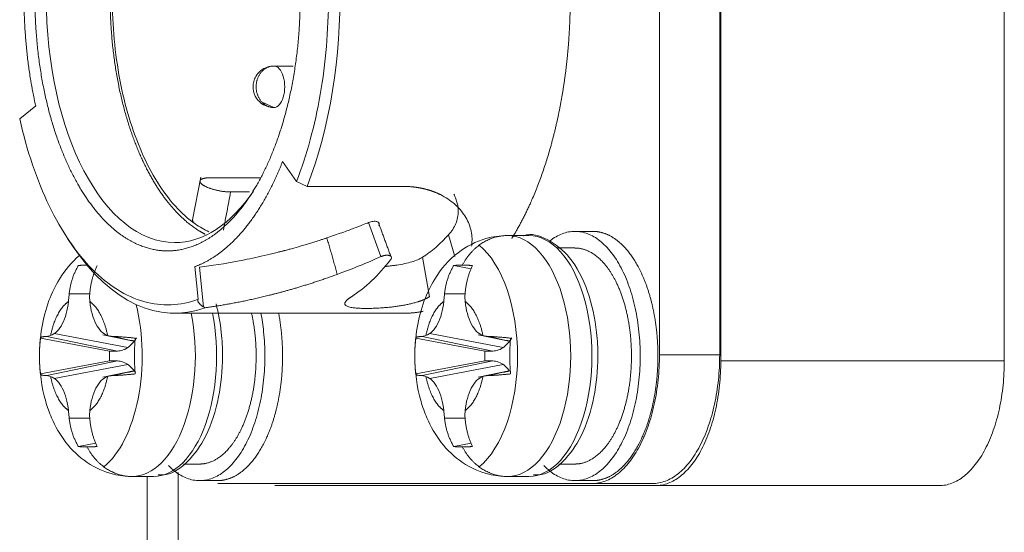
# Model space of a CAD drawing. Header units: millimetres. Extents: x 51337 to 61814, y -21781 to -12277.
# Tile 178 of 256: x 59326 to 59350, y -20895 to -20882. Entities that reach past the tile are written whole.
import ezdxf

# ---------------------------------------------------------------- set-up
doc = ezdxf.new("R2010")
doc.units = ezdxf.units.MM
doc.header["$LTSCALE"] = 0.3175
doc.layers.add('1轮廓实线层', color=7, linetype='Continuous', lineweight=18)

msp = doc.modelspace()

# ---------------------------------------------------------------- linework, layer by layer
at = {"layer": '1轮廓实线层'}
for p, q in [((59343.07185, -20873.17664), (59343.07185, -20890.67664)), ((59349.89065, -20890.67664), (59349.89065, -20873.17664)), ((59341.59671, -20873.32664), (59341.59671, -20890.52664)), ((59343.0457, -20890.52664), (59343.0457, -20873.32664)), ((59332.78571, -20883.57664), (59332.32424, -20883.57664)), ((59326.59587, -20884.53191), (59326.21146, -20884.84769)), ((59332.32424, -20884.57665), (59332.04124, -20884.45053)), ((59332.5328, -20885.87562), (59332.86802, -20886.35429)), ((59330.56514, -20886.2553), (59330.37065, -20887.27711)), ((59330.79379, -20886.26616), (59332.00253, -20886.26616)), ((59332.86802, -20886.35429), (59333.1223, -20886.47396)), ((59331.73482, -20886.60818), (59331.28522, -20886.60818)), ((59333.1223, -20886.47396), (59335.42364, -20886.47396)), ((59334.90058, -20888.16424), (59334.6018, -20887.3435)), ((59336.52186, -20887.64241), (59336.6776, -20888.1582)), ((59339.99118, -20887.55664), (59339.56501, -20887.55664)), ((59327.3645, -20887.72812), (59327.49899, -20887.92794)), ((59338.45695, -20887.65664), (59337.94554, -20887.65664)), ((59339.56501, -20887.95664), (59339.14459, -20887.95664)), ((59336.0649, -20889.12897), (59335.89794, -20888.18129)), ((59330.50487, -20889.19096), (59330.42512, -20888.40563)), ((59330.53719, -20888.41772), (59330.62904, -20889.37241)), ((59337.07265, -20888.45529), (59336.65128, -20888.37613)), ((59329.93766, -20889.52664), (59335.47793, -20889.52664)), ((59328.3678, -20890.43766), (59326.70957, -20890.12613)), ((59328.56076, -20890.43766), (59326.86453, -20890.08427)), ((59328.8145, -20890.34964), (59327.04454, -20890.01712)), ((59328.21311, -20890.04424), (59328.99029, -20890.20713)), ((59337.39429, -20890.43766), (59335.73607, -20890.12613)), ((59337.58726, -20890.43766), (59335.89103, -20890.08427)), ((59337.841, -20890.34964), (59336.07104, -20890.01712)), ((59337.23961, -20890.04424), (59338.01679, -20890.20713)), ((59328.56076, -20890.43766), (59328.3678, -20890.43766)), ((59328.3678, -20890.43766), (59328.3678, -20890.67562)), ((59337.58726, -20890.43766), (59337.39429, -20890.43766)), ((59337.39429, -20890.43766), (59337.39429, -20890.67562)), ((59326.70957, -20890.98715), (59328.3678, -20890.67562)), ((59326.86453, -20891.02901), (59328.56076, -20890.67562)), ((59328.3678, -20890.67562), (59328.56076, -20890.67562)), ((59335.73607, -20890.98715), (59337.39429, -20890.67562)), ((59335.89103, -20891.02901), (59337.58726, -20890.67562)), ((59337.39429, -20890.67562), (59337.58726, -20890.67562)), ((59341.59671, -20890.52664), (59343.0457, -20890.52664)), ((59343.07185, -20890.67664), (59349.89065, -20890.67664)), ((59328.8145, -20890.76364), (59327.04454, -20891.09616)), ((59328.9903, -20890.90615), (59328.21291, -20891.06908)), ((59337.84099, -20890.76364), (59336.07104, -20891.09616)), ((59338.0168, -20890.90615), (59337.23941, -20891.06908)), ((59327.62478, -20892.73716), (59328.04615, -20892.65799)), ((59336.65128, -20892.73716), (59337.07265, -20892.65799)), ((59330.15042, -20893.15664), (59330.53851, -20893.15664)), ((59339.17692, -20893.15664), (59339.56501, -20893.15664)), ((59328.91905, -20893.45664), (59329.43045, -20893.45664)), ((59329.27946, -20893.45792), (59329.27946, -20900.7108)), ((59330.53851, -20893.55664), (59330.96468, -20893.55664)), ((59337.94554, -20893.45664), (59338.45695, -20893.45664)), ((59339.56501, -20893.55664), (59339.99118, -20893.55664)), ((59339.97549, -20893.62664), (59330.98037, -20893.62664)), ((59341.50293, -20893.67664), (59332.35092, -20893.67664)), ((59339.97549, -20893.62664), (59341.42449, -20893.62664)), ((59341.42984, -20893.62664), (59339.98085, -20893.62664)), ((59341.50293, -20893.67664), (59348.32173, -20893.67664)), ((59348.32692, -20893.67664), (59341.50812, -20893.67664))]:
    msp.add_line(p, q, dxfattribs=at)
for centre, major_axis, start_param, end_param in [((59329.93766, -20881.92664), (0, 7.6), 4.07097285, 5.42200603), ((59329.93766, -20881.92664), (0, -5.9), 4.71238962, 6.28318531), ((59332.32424, -20884.07664), (0, 0.5), 3.14159265, 6.28318531), ((59329.93766, -20881.92664), (0, -5.9), 0, 0.66061904), ((59337.94554, -20890.55664), (0, 2.9), 3.14159265, 6.28318531), ((59338.45695, -20890.55664), (0, -2.9), 0, 3.14159423), ((59329.93766, -20881.92664), (0, 7.6), 2.48104053, 3.32761092), ((59336.66702, -20890.55664), (0, 2.9), 3.54468506, 5.8800929), ((59327.64052, -20890.55664), (0, 2.9), 3.54468506, 5.15396451), ((59328.91905, -20890.55664), (0, 2.9), 3.14159265, 5.07543755), ((59329.43045, -20890.55664), (0, -2.9), 0, 1.93384489)]:
    msp.add_ellipse(centre, major_axis=major_axis, ratio=0.52297214, start_param=start_param, end_param=end_param, dxfattribs=at)
for points, degree, knots in [([(59330.8787, -20876.23864), (59330.72776, -20876.2962), (59330.5791, -20876.37576), (59330.26864, -20876.59183), (59330.1081, -20876.73498), (59329.80245, -20877.07241), (59329.65734, -20877.26669), (59329.38698, -20877.70048), (59329.26173, -20877.93999), (59329.03486, -20878.45696), (59328.93326, -20878.73442), (59328.7568, -20879.31887), (59328.68193, -20879.62584), (59328.56122, -20880.26001), (59328.51538, -20880.58718), (59328.45409, -20881.25179), (59328.43865, -20881.58921), (59328.43865, -20882.26407), (59328.45409, -20882.6015), (59328.51538, -20883.26611), (59328.56122, -20883.59328), (59328.68193, -20884.22744), (59328.7568, -20884.53442), (59328.93326, -20885.11887), (59329.03486, -20885.39632), (59329.26173, -20885.9133), (59329.38698, -20886.1528), (59329.65734, -20886.5866), (59329.80245, -20886.78087), (59330.1081, -20887.1183), (59330.26864, -20887.26145), (59330.43446, -20887.37686)], 3, [0, 0, 0, 0, 0.05864907, 0.05864907, 0.12588842, 0.12588842, 0.19312778, 0.19312778, 0.26036713, 0.26036713, 0.32760648, 0.32760648, 0.39484583, 0.39484583, 0.46208518, 0.46208518, 0.52932454, 0.52932454, 0.59656389, 0.59656389, 0.66380324, 0.66380324, 0.73104259, 0.73104259, 0.79828194, 0.79828194, 0.8655213, 0.8655213, 0.93276065, 0.93276065, 1, 1, 1, 1]), ([(59328.38635, -20881.92664), (59328.38633, -20882.50733), (59328.50512, -20883.64849), (59328.7375, -20884.72121), (59329.07555, -20885.68835), (59329.50492, -20886.50937), (59330.0108, -20887.15552), (59330.47904, -20887.52638), (59330.67473, -20887.62639)], 2, [0, 0, 0, 0.14993904, 0.29987808, 0.44981713, 0.59975617, 0.74969521, 0.89963425, 1, 1, 1]), ([(59333.63722, -20881.92664), (59333.63722, -20882.32218), (59333.62059, -20882.71772), (59333.55453, -20883.49865), (59333.50509, -20883.88404), (59333.37467, -20884.63478), (59333.29368, -20885.00013), (59333.10224, -20885.70143), (59332.99179, -20886.03736), (59332.86802, -20886.35429)], 3, [0, 0, 0, 0, 0.25, 0.25, 0.5, 0.5, 0.75, 0.75, 1, 1, 1, 1]), ([(59339.45252, -20881.92664), (59339.45252, -20882.62366), (59339.38617, -20883.30956), (59339.31588, -20884.03614), (59339.17346, -20884.72416), (59339.02527, -20885.44008), (59338.5796, -20886.74374), (59338.17018, -20887.52673), (59338.04305, -20887.73213)], 2, [0, 0, 0, 0.22693745, 0.22693745, 0.45387489, 0.45387489, 0.68081234, 0.90774978, 1, 1, 1]), ([(59332.32424, -20883.57664), (59332.27207, -20883.57704), (59332.15845, -20883.59406), (59331.99989, -20883.68052), (59331.89146, -20883.81098), (59331.83561, -20883.9467), (59331.82443, -20884.03178), (59331.82424, -20884.07664)], 3, [0, 0, 0, 0, 0.19302538, 0.44502297, 0.66915093, 0.83210254, 1, 1, 1, 1]), ([(59331.82424, -20884.07664), (59331.82486, -20884.14187), (59331.8422, -20884.23316), (59331.90848, -20884.36379), (59332.00158, -20884.47051), (59332.15058, -20884.55628), (59332.26322, -20884.57602), (59332.32424, -20884.57664)], 3, [0, 0, 0, 0, 0.24000803, 0.35816605, 0.55711645, 0.77583668, 1, 1, 1, 1]), ([(59330.50487, -20889.19096), (59330.2901, -20889.27071), (59330.07178, -20889.31554), (59329.63432, -20889.3341), (59329.41518, -20889.30783), (59328.98236, -20889.18494), (59328.76868, -20889.08832), (59328.35292, -20888.8275), (59328.15084, -20888.6633), (59327.76406, -20888.27203), (59327.57937, -20888.04497), (59327.23268, -20887.53448), (59327.07069, -20887.25106), (59326.77403, -20886.63601), (59326.63938, -20886.30438), (59326.40127, -20885.6024), (59326.29782, -20885.23207), (59326.21146, -20884.84769)], 3, [0, 0, 0, 0, 0.125, 0.125, 0.25, 0.25, 0.375, 0.375, 0.5, 0.5, 0.625, 0.625, 0.75, 0.75, 0.875, 0.875, 1, 1, 1, 1]), ([(59335.42364, -20886.47396), (59335.43099, -20886.47398), (59335.44568, -20886.47403), (59335.46761, -20886.47433), (59335.48944, -20886.47482), (59335.51116, -20886.4755), (59335.53278, -20886.47636), (59335.55429, -20886.47741), (59335.5757, -20886.47866), (59335.59701, -20886.48009), (59335.61821, -20886.4817), (59335.63931, -20886.48351), (59335.6603, -20886.48551), (59335.68119, -20886.48769), (59335.70197, -20886.49006), (59335.72265, -20886.49262), (59335.74322, -20886.49537), (59335.76369, -20886.4983), (59335.78405, -20886.50142), (59335.80431, -20886.50473), (59335.82446, -20886.50823), (59335.84451, -20886.51191), (59335.86444, -20886.51577), (59335.88428, -20886.51983), (59335.904, -20886.52407), (59335.92363, -20886.52849), (59335.94314, -20886.5331), (59335.96255, -20886.53789), (59335.98184, -20886.54287), (59336.00104, -20886.54804), (59336.02012, -20886.55338), (59336.0391, -20886.55891), (59336.05796, -20886.56462), (59336.07672, -20886.57052), (59336.09537, -20886.57659), (59336.11391, -20886.58285), (59336.13235, -20886.58929), (59336.15067, -20886.59591), (59336.16888, -20886.60271), (59336.18698, -20886.60969), (59336.20497, -20886.61685), (59336.22285, -20886.62418), (59336.24062, -20886.6317), (59336.25828, -20886.63939), (59336.27582, -20886.64726), (59336.29325, -20886.65531), (59336.31057, -20886.66353), (59336.38592, -20886.7003), (59336.51209, -20886.77266), (59336.67162, -20886.89439), (59336.80819, -20887.03244), (59336.91991, -20887.18386), (59337.0058, -20887.34444), (59337.0634, -20887.51109), (59337.09189, -20887.68186), (59337.09115, -20887.80756), (59337.08307, -20887.8837), (59337.08056, -20887.90241), (59337.07938, -20887.9105)], 3, [0, 0, 0, 0, 0.00706181, 0.01411453, 0.02115875, 0.02819506, 0.03522405, 0.04224632, 0.04926245, 0.05627306, 0.06327872, 0.07028006, 0.07727766, 0.08427213, 0.09126407, 0.09825408, 0.10524277, 0.11223075, 0.11921861, 0.12620695, 0.1331964, 0.14018754, 0.14718098, 0.15417733, 0.16117719, 0.16818115, 0.17518982, 0.1822038, 0.18922368, 0.19625007, 0.20328355, 0.21032471, 0.21737416, 0.22443247, 0.23150024, 0.23857804, 0.24566646, 0.25276608, 0.25987747, 0.26700122, 0.27413787, 0.28128802, 0.28845221, 0.29563101, 0.30282499, 0.31003468, 0.31726064, 0.32450342, 0.40519184, 0.48566239, 0.56668332, 0.64900742, 0.73076427, 0.81162007, 0.89229182, 0.97350137, 0.98853144, 1, 1, 1, 1]), ([(59336.64938, -20886.65973), (59336.67023, -20886.69816), (59336.73267, -20886.83386), (59336.76873, -20887.02458), (59336.74819, -20887.22406), (59336.68881, -20887.41791), (59336.5995, -20887.55667), (59336.52186, -20887.64241)], 3, [0, 0, 0, 0, 0.11858852, 0.41239235, 0.55929426, 0.70619617, 1, 1, 1, 1]), ([(59330.37063, -20887.2772), (59330.37001, -20887.28045), (59330.36938, -20887.2871), (59330.37028, -20887.29723), (59330.37294, -20887.30736), (59330.37714, -20887.31727), (59330.38269, -20887.3269), (59330.3894, -20887.33621), (59330.39708, -20887.34516), (59330.40555, -20887.35371), (59330.41467, -20887.36184), (59330.42421, -20887.36953), (59330.4311, -20887.37446), (59330.43446, -20887.37686)], 3, [0, 0, 0, 0, 0.10515635, 0.21165457, 0.31436999, 0.41330318, 0.50845474, 0.59982542, 0.68741604, 0.77122758, 0.85126118, 0.92751814, 1, 1, 1, 1]), ([(59334.6018, -20887.3435), (59334.52836, -20887.37325), (59334.34491, -20887.4467), (59333.98604, -20887.58115), (59333.70777, -20887.67771), (59333.60166, -20887.71316), (59333.59897, -20887.71406)], 3, [0, 0, 0, 0, 0.49675979, 0.74513969, 0.99351958, 1, 1, 1, 1]), ([(59340.11668, -20890.55664), (59340.11646, -20890.36455), (59340.08761, -20889.8249), (59339.89629, -20888.95387), (59339.47963, -20888.15929), (59338.94465, -20887.73789), (59338.50967, -20887.59009), (59338.33014, -20887.6656), (59338.32844, -20887.66632)], 3, [0, 0, 0, 0, 0.12284624, 0.35500847, 0.59586195, 0.8102029, 0.99820535, 1, 1, 1, 1]), ([(59338.95136, -20887.79563), (59338.95577, -20887.79205), (59338.96019, -20887.78851), (59339.05948, -20887.70986), (59339.15822, -20887.65259), (59339.35964, -20887.57598), (59339.46232, -20887.55664), (59339.56501, -20887.55664)], 3, [0, 0, 0, 0, 0.02278732, 0.02278732, 0.51139366, 0.51139366, 1, 1, 1, 1]), ([(59339.56501, -20887.55664), (59339.66769, -20887.55664), (59339.77038, -20887.57598), (59339.9718, -20887.65259), (59340.07054, -20887.70986), (59340.26028, -20887.86014), (59340.35127, -20887.95315), (59340.52203, -20888.17132), (59340.60179, -20888.29648), (59340.74701, -20888.57416), (59340.81247, -20888.72667), (59340.92656, -20889.05319), (59340.9752, -20889.22719), (59341.05379, -20889.58999), (59341.08375, -20889.77879), (59341.12381, -20890.16395), (59341.13393, -20890.36029), (59341.13393, -20890.55664)], 3, [0, 0, 0, 0, 0.125, 0.125, 0.25, 0.25, 0.375, 0.375, 0.5, 0.5, 0.625, 0.625, 0.75, 0.75, 0.875, 0.875, 1, 1, 1, 1]), ([(59339.99118, -20887.55664), (59340.29017, -20887.55654), (59340.56869, -20887.76728), (59340.87058, -20887.99569), (59341.33018, -20888.87421), (59341.44994, -20889.45236), (59341.5601, -20889.98414), (59341.5601, -20890.55664)], 2, [0, 0, 0, 0.25, 0.25, 0.5, 0.75, 0.75, 1, 1, 1]), ([(59333.59897, -20887.71406), (59333.59844, -20887.71424), (59333.59467, -20887.71549), (59333.58445, -20887.7189), (59333.56195, -20887.72638), (59333.51733, -20887.74112), (59333.42964, -20887.76975), (59333.26076, -20887.82357), (59333.03558, -20887.89188), (59332.84243, -20887.94733), (59332.68631, -20887.99019), (59332.64249, -20888.00202), (59332.58966, -20888.01602), (59332.58351, -20888.01765), (59332.57272, -20888.0205), (59332.55118, -20888.02617), (59332.50824, -20888.03741), (59332.42286, -20888.05941), (59332.25416, -20888.10166), (59331.92507, -20888.17928), (59331.30083, -20888.30876), (59330.82587, -20888.38142), (59330.53719, -20888.41771)], 3, [0, 0, 0, 0, 0.00043017, 0.00304001, 0.0082597, 0.01869907, 0.03957781, 0.0813353, 0.16485027, 0.24836524, 0.29012273, 0.33188022, 0.33318514, 0.33449006, 0.3370999, 0.34231959, 0.35275896, 0.3736377, 0.41539519, 0.49891016, 0.66594011, 1, 1, 1, 1]), ([(59333.85031, -20888.59096), (59333.83827, -20888.54814), (59333.8143, -20888.46284), (59333.77821, -20888.33547), (59333.74222, -20888.20916), (59333.70631, -20888.0839), (59333.67048, -20887.95968), (59333.63475, -20887.83651), (59333.61086, -20887.75477), (59333.59897, -20887.71406)], 3, [0, 0, 0, 0, 0.14621231, 0.29130569, 0.43528049, 0.57813701, 0.71987557, 0.86049647, 1, 1, 1, 1]), ([(59337.94554, -20887.65664), (59337.7638, -20887.65871), (59337.34298, -20887.71605), (59336.69159, -20888.05427), (59336.21614, -20888.6101), (59335.9151, -20889.24027), (59335.75112, -20889.86997), (59335.71333, -20890.32492), (59335.71338, -20890.55664)], 3, [0, 0, 0, 0, 0.13089238, 0.31858668, 0.53256607, 0.67551143, 0.83955019, 1, 1, 1, 1]), ([(59339.56423, -20887.95726), (59339.72353, -20887.95661), (59340.07041, -20888.11347), (59340.41785, -20888.49663), (59340.68943, -20889.04657), (59340.86957, -20889.73178), (59340.93841, -20890.47662), (59340.89198, -20891.23838), (59340.73542, -20891.933), (59340.4777, -20892.52063), (59340.14727, -20892.93644), (59339.76293, -20893.15664), (59339.56501, -20893.15664)], 2, [0, 0, 0, 0.07428877, 0.16685989, 0.25943101, 0.35200214, 0.44457326, 0.53714438, 0.62971551, 0.72228663, 0.81485775, 0.90742888, 1, 1, 1]), ([(59327.64957, -20888.13476), (59327.4578, -20888.29756), (59327.17509, -20888.64056), (59326.8886, -20889.24027), (59326.72462, -20889.86997), (59326.68683, -20890.32492), (59326.68688, -20890.55664)], 3, [0, 0, 0, 0, 0.28770361, 0.50553004, 0.75549952, 1, 1, 1, 1]), ([(59334.18973, -20889.12897), (59334.35578, -20889.02201), (59334.51812, -20888.89402), (59334.83257, -20888.59823), (59334.98467, -20888.43043), (59335.13033, -20888.24418)], 3, [0, 0, 0, 0, 0.5, 0.5, 1, 1, 1, 1]), ([(59335.13033, -20888.24418), (59335.1314, -20888.24275), (59335.13355, -20888.23992), (59335.13646, -20888.2357), (59335.13912, -20888.23152), (59335.14152, -20888.22739), (59335.14366, -20888.2233), (59335.14553, -20888.21927), (59335.14714, -20888.21528), (59335.14849, -20888.21134), (59335.14958, -20888.20745), (59335.1504, -20888.20361), (59335.15096, -20888.19982), (59335.15126, -20888.19608), (59335.15129, -20888.19239), (59335.15107, -20888.18875), (59335.15058, -20888.18515), (59335.14874, -20888.1765), (59335.1429, -20888.16373), (59335.1277, -20888.14932), (59335.10967, -20888.14046), (59335.09253, -20888.13535), (59335.07831, -20888.13265), (59335.0604, -20888.13081), (59335.03832, -20888.1305), (59335.01612, -20888.1323), (59334.99768, -20888.1349), (59334.98356, -20888.13745), (59334.96952, -20888.14055), (59334.95555, -20888.14419), (59334.94166, -20888.14838), (59334.92785, -20888.15313), (59334.91409, -20888.15838), (59334.90511, -20888.16228), (59334.90058, -20888.16424)], 3, [0, 0, 0, 0, 0.01629499, 0.03240808, 0.04835839, 0.06416567, 0.07985018, 0.09543267, 0.11093429, 0.12637653, 0.14178114, 0.15717001, 0.17256511, 0.18798837, 0.20346162, 0.21900645, 0.23464419, 0.25039577, 0.33464058, 0.41687183, 0.50034775, 0.54153816, 0.58288677, 0.62482494, 0.68667352, 0.748984, 0.78140584, 0.81318674, 0.84449107, 0.87549084, 0.9063631, 0.93728712, 0.96844127, 1, 1, 1, 1]), ([(59335.89794, -20888.18129), (59335.83398, -20888.22233), (59335.65837, -20888.29574), (59335.38239, -20888.35367), (59335.1756, -20888.38242), (59335.07888, -20888.39362), (59335.01625, -20888.39971), (59334.9882, -20888.40223)], 3, [0, 0, 0, 0, 0.37021725, 0.74043449, 0.8329888, 0.92554312, 1, 1, 1, 1]), ([(59333.85031, -20888.59096), (59333.83086, -20888.59807), (59333.79221, -20888.6122), (59333.73451, -20888.63298), (59333.67747, -20888.6533), (59333.6211, -20888.67315), (59333.56539, -20888.69254), (59333.51035, -20888.71147), (59333.45598, -20888.72996), (59333.40229, -20888.748), (59333.34927, -20888.76562), (59333.29693, -20888.78281), (59333.24528, -20888.79958), (59333.1943, -20888.81595), (59333.14402, -20888.83191), (59333.09442, -20888.84747), (59333.04552, -20888.86264), (59332.9973, -20888.87743), (59332.94978, -20888.89185), (59332.90296, -20888.9059), (59332.85684, -20888.91958), (59332.81141, -20888.93291), (59332.76669, -20888.94589), (59332.72268, -20888.95852), (59332.67937, -20888.97082), (59332.63677, -20888.98279), (59332.59487, -20888.99443), (59332.55369, -20889.00575), (59332.51322, -20889.01677), (59332.47347, -20889.02747), (59332.43443, -20889.03788), (59332.3961, -20889.04799), (59332.3585, -20889.05781), (59332.32161, -20889.06734), (59332.28544, -20889.0766), (59332.25, -20889.08559), (59332.18278, -20889.10246), (59332.08424, -20889.12663), (59331.95476, -20889.15718), (59331.8274, -20889.18609), (59331.70218, -20889.21339), (59331.5791, -20889.23915), (59331.45819, -20889.26341), (59331.33945, -20889.28622), (59331.22291, -20889.30764), (59331.10857, -20889.32771), (59330.99645, -20889.3465), (59330.88656, -20889.36402), (59330.77891, -20889.3804), (59330.70788, -20889.39052), (59330.67275, -20889.39553)], 3, [0, 0, 0, 0, 0.01874671, 0.03726264, 0.0555478, 0.07360218, 0.0914258, 0.10901864, 0.12638071, 0.14351201, 0.16041254, 0.1770823, 0.19352129, 0.20972951, 0.22570697, 0.24145365, 0.25696957, 0.27225473, 0.28730911, 0.30213274, 0.31672559, 0.33108769, 0.34521902, 0.35911959, 0.3727894, 0.38622846, 0.39943675, 0.41241428, 0.42516106, 0.43767709, 0.44996236, 0.46201688, 0.47384065, 0.48543366, 0.49679593, 0.50792746, 0.51882824, 0.56010008, 0.60066186, 0.64051367, 0.67965556, 0.71808762, 0.7558099, 0.79282251, 0.82912552, 0.86471902, 0.89960311, 0.9337779, 0.96724349, 1, 1, 1, 1]), ([(59327.38335, -20889.24588), (59327.37345, -20889.34668), (59327.3556, -20889.44462), (59327.30554, -20889.62604), (59327.27335, -20889.70951), (59327.19749, -20889.85455), (59327.15384, -20889.91611), (59327.05896, -20890.01183), (59327.00775, -20890.04597), (59326.95503, -20890.06489)], 3, [0, 0, 0, 0, 0.25, 0.25, 0.5, 0.5, 0.75, 0.75, 1, 1, 1, 1]), ([(59328.326, -20890.06489), (59328.27329, -20890.04597), (59328.22207, -20890.01183), (59328.12719, -20889.91611), (59328.08354, -20889.85455), (59328.00769, -20889.70951), (59327.97549, -20889.62604), (59327.92544, -20889.44462), (59327.90758, -20889.34668), (59327.89769, -20889.24588)], 3, [0, 0, 0, 0, 0.25, 0.25, 0.5, 0.5, 0.75, 0.75, 1, 1, 1, 1]), ([(59330.62904, -20889.37241), (59330.62571, -20889.37058), (59330.61903, -20889.36692), (59330.60909, -20889.36076), (59330.59923, -20889.35413), (59330.58946, -20889.34698), (59330.57978, -20889.33932), (59330.57018, -20889.33116), (59330.55899, -20889.32096), (59330.54668, -20889.30883), (59330.53389, -20889.29486), (59330.52251, -20889.2809), (59330.51125, -20889.26518), (59330.50111, -20889.24817), (59330.49385, -20889.23064), (59330.4917, -20889.21915), (59330.49154, -20889.21254), (59330.49165, -20889.20984), (59330.49194, -20889.2073), (59330.49241, -20889.20493), (59330.49307, -20889.20272), (59330.4939, -20889.20067), (59330.49492, -20889.19879), (59330.49612, -20889.19707), (59330.4975, -20889.19552), (59330.49906, -20889.19412), (59330.50081, -20889.1929), (59330.50273, -20889.19182), (59330.50416, -20889.19125), (59330.50487, -20889.19096)], 3, [0, 0, 0, 0, 0.03961968, 0.07922349, 0.11907994, 0.15945174, 0.2005909, 0.24273472, 0.28610303, 0.35394371, 0.41984989, 0.48481561, 0.54933001, 0.63888976, 0.72325643, 0.80554803, 0.82215413, 0.83834387, 0.85415019, 0.86960848, 0.88475657, 0.89963471, 0.91428534, 0.92875294, 0.94308371, 0.95732518, 0.97152581, 0.98573448, 1, 1, 1, 1]), ([(59331.09018, -20890.55664), (59331.08996, -20890.36455), (59331.06714, -20889.93764), (59330.99104, -20889.52368), (59330.9326, -20889.30309)], 3, [0, 0, 0, 0, 0.4374185, 1, 1, 1, 1]), ([(59336.0649, -20889.12897), (59336.06205, -20889.13078), (59336.05637, -20889.13439), (59336.04759, -20889.13976), (59336.03864, -20889.14508), (59336.02948, -20889.15036), (59336.02014, -20889.15558), (59336.0106, -20889.16076), (59336.00088, -20889.16589), (59335.99096, -20889.17097), (59335.98084, -20889.176), (59335.97054, -20889.18098), (59335.96004, -20889.18592), (59335.94936, -20889.19081), (59335.93848, -20889.19565), (59335.92741, -20889.20045), (59335.91615, -20889.2052), (59335.90469, -20889.2099), (59335.89305, -20889.21456), (59335.88121, -20889.21917), (59335.86919, -20889.22374), (59335.85697, -20889.22826), (59335.84456, -20889.23274), (59335.83196, -20889.23717), (59335.81918, -20889.24156), (59335.8062, -20889.2459), (59335.79302, -20889.2502), (59335.7554, -20889.26218), (59335.69114, -20889.28086), (59335.59622, -20889.30436), (59335.49655, -20889.32539), (59335.39242, -20889.34409), (59335.28531, -20889.36044), (59335.1766, -20889.37435), (59335.06762, -20889.38586), (59334.94623, -20889.39622), (59334.81456, -20889.40463), (59334.67631, -20889.41004), (59334.54685, -20889.41175), (59334.42773, -20889.40999), (59334.32118, -20889.40459), (59334.23739, -20889.39621), (59334.17272, -20889.38588), (59334.12433, -20889.37438), (59334.08565, -20889.36047), (59334.05704, -20889.34413), (59334.03833, -20889.32544), (59334.02999, -20889.30443), (59334.03194, -20889.28091), (59334.04127, -20889.26086), (59334.05123, -20889.24594), (59334.05785, -20889.2372), (59334.06535, -20889.22829), (59334.07376, -20889.2192), (59334.08306, -20889.20993), (59334.09325, -20889.20047), (59334.10434, -20889.19083), (59334.11633, -20889.181), (59334.1292, -20889.17098), (59334.14297, -20889.16077), (59334.15764, -20889.15036), (59334.17314, -20889.13977), (59334.18419, -20889.13257), (59334.18973, -20889.12897)], 3, [0, 0, 0, 0, 0.00484484, 0.00967878, 0.01450281, 0.01931794, 0.02412516, 0.0289255, 0.03371997, 0.03850957, 0.04329535, 0.04807832, 0.05285951, 0.05763994, 0.06242064, 0.06720265, 0.07198699, 0.07677468, 0.08156674, 0.08636421, 0.09116809, 0.09597939, 0.10079914, 0.10562832, 0.11046793, 0.11531898, 0.12018243, 0.12505927, 0.15651982, 0.18766383, 0.21877301, 0.25012999, 0.28181935, 0.31301187, 0.34401654, 0.37514792, 0.41721154, 0.45855484, 0.50000582, 0.54157237, 0.58291553, 0.62485047, 0.6558962, 0.68687209, 0.71809341, 0.74986812, 0.78114067, 0.81222127, 0.8433936, 0.87493887, 0.88468266, 0.89437607, 0.90402704, 0.91364363, 0.92323396, 0.93280624, 0.94236871, 0.95192965, 0.96149733, 0.97108002, 0.98068594, 0.99032323, 1, 1, 1, 1]), ([(59336.40985, -20889.24588), (59336.39995, -20889.34668), (59336.38209, -20889.44462), (59336.33204, -20889.62604), (59336.29985, -20889.70951), (59336.22399, -20889.85455), (59336.18034, -20889.91611), (59336.08546, -20890.01183), (59336.03425, -20890.04597), (59335.98153, -20890.06489)], 3, [0, 0, 0, 0, 0.25, 0.25, 0.5, 0.5, 0.75, 0.75, 1, 1, 1, 1]), ([(59337.3525, -20890.06489), (59337.29979, -20890.04597), (59337.24857, -20890.01183), (59337.15369, -20889.91611), (59337.11004, -20889.85455), (59337.03419, -20889.70951), (59337.00199, -20889.62604), (59336.95194, -20889.44462), (59336.93408, -20889.34668), (59336.92418, -20889.24588)], 3, [0, 0, 0, 0, 0.25, 0.25, 0.5, 0.5, 0.75, 0.75, 1, 1, 1, 1]), ([(59331.78514, -20889.52007), (59331.84959, -20889.80226), (59331.91191, -20890.47662), (59331.86548, -20891.23838), (59331.70892, -20891.933), (59331.45121, -20892.52063), (59331.12077, -20892.93644), (59330.73643, -20893.15664), (59330.53851, -20893.15664)], 2, [0, 0, 0, 0.11907272, 0.26589393, 0.41271515, 0.55953636, 0.70635757, 0.85317879, 1, 1, 1]), ([(59332.01065, -20889.51933), (59332.03898, -20889.66637), (59332.06129, -20889.81767), (59332.09731, -20890.16395), (59332.10743, -20890.36029), (59332.10743, -20890.55664)], 3, [0, 0, 0, 0, 0.44386657, 0.44386657, 1, 1, 1, 1]), ([(59335.91202, -20889.48125), (59335.69616, -20889.52661), (59335.47793, -20889.52664), (59335.47792, -20889.52664)], 2, [0, 0, 0, 0.99998593, 1, 1, 1]), ([(59328.56076, -20890.43766), (59328.60803, -20890.43766), (59328.6553, -20890.42876), (59328.74802, -20890.39349), (59328.79348, -20890.36713), (59328.88082, -20890.29795), (59328.92271, -20890.25513), (59328.98317, -20890.17789), (59329.00358, -20890.14871), (59329.02312, -20890.11757)], 3, [0, 0, 0, 0, 0.28262427, 0.28262427, 0.56524855, 0.56524855, 0.84787282, 0.84787282, 1, 1, 1, 1]), ([(59337.58726, -20890.43766), (59337.63453, -20890.43766), (59337.6818, -20890.42876), (59337.77452, -20890.39349), (59337.81998, -20890.36713), (59337.90732, -20890.29795), (59337.94921, -20890.25513), (59338.00967, -20890.17789), (59338.03007, -20890.14871), (59338.04962, -20890.11757)], 3, [0, 0, 0, 0, 0.28262427, 0.28262427, 0.56524855, 0.56524855, 0.84787282, 0.84787282, 1, 1, 1, 1]), ([(59326.68688, -20890.55664), (59326.68694, -20890.94183), (59326.75679, -20891.44719), (59327.00088, -20892.13681), (59327.30147, -20892.66019), (59327.80366, -20893.14695), (59328.3829, -20893.41045), (59328.76279, -20893.4554), (59328.91905, -20893.45664)], 3, [0, 0, 0, 0, 0.26181715, 0.36428003, 0.53700275, 0.71331438, 0.88666521, 1, 1, 1, 1]), ([(59328.99787, -20890.95727), (59328.98618, -20890.94028), (59328.97422, -20890.92396), (59328.92271, -20890.85815), (59328.88082, -20890.81534), (59328.79348, -20890.74616), (59328.74802, -20890.71979), (59328.6553, -20890.68452), (59328.60803, -20890.67562), (59328.56076, -20890.67562)], 3, [0, 0, 0, 0, 0.09382764, 0.09382764, 0.39588509, 0.39588509, 0.69794255, 0.69794255, 1, 1, 1, 1]), ([(59329.54347, -20893.41495), (59329.60824, -20893.42176), (59329.86312, -20893.42065), (59330.28592, -20893.1104), (59330.72791, -20892.49574), (59331.0239, -20891.58286), (59331.08863, -20890.90446), (59331.09018, -20890.55664)], 3, [0, 0, 0, 0, 0.0682739, 0.27620705, 0.50714016, 0.76423083, 1, 1, 1, 1]), ([(59332.10743, -20890.55664), (59332.10743, -20890.75299), (59332.09731, -20890.94934), (59332.05725, -20891.33449), (59332.0273, -20891.52329), (59331.9487, -20891.8861), (59331.90006, -20892.06009), (59331.78597, -20892.38661), (59331.72051, -20892.53912), (59331.57529, -20892.8168), (59331.49553, -20892.94196), (59331.32477, -20893.16014), (59331.23378, -20893.25314), (59331.04404, -20893.40342), (59330.9453, -20893.46069), (59330.74388, -20893.5373), (59330.64119, -20893.55664), (59330.53851, -20893.55664)], 3, [0, 0, 0, 0, 0.125, 0.125, 0.25, 0.25, 0.375, 0.375, 0.5, 0.5, 0.625, 0.625, 0.75, 0.75, 0.875, 0.875, 1, 1, 1, 1]), ([(59332.5336, -20890.55664), (59332.5336, -20891.12861), (59332.42344, -20891.66093), (59332.30399, -20892.23817), (59331.84455, -20893.11701), (59331.54219, -20893.34601), (59331.26422, -20893.55654), (59330.96469, -20893.55664)], 2, [0, 0, 0, 0.25000019, 0.25000019, 0.50000039, 0.75000058, 0.75000058, 1, 1, 1]), ([(59335.71338, -20890.55664), (59335.71344, -20890.94183), (59335.78329, -20891.44719), (59336.02738, -20892.13681), (59336.32797, -20892.66019), (59336.83016, -20893.14695), (59337.4094, -20893.41045), (59337.78929, -20893.4554), (59337.94554, -20893.45664)], 3, [0, 0, 0, 0, 0.26181715, 0.36428003, 0.53700275, 0.71331438, 0.88666521, 1, 1, 1, 1]), ([(59337.97697, -20890.89392), (59337.94104, -20890.8499), (59337.90307, -20890.81197), (59337.81998, -20890.74616), (59337.77452, -20890.71979), (59337.6818, -20890.68452), (59337.63453, -20890.67562), (59337.58726, -20890.67562)], 3, [0, 0, 0, 0, 0.31099302, 0.31099302, 0.65549651, 0.65549651, 1, 1, 1, 1]), ([(59338.56997, -20893.41495), (59338.63474, -20893.42176), (59338.88962, -20893.42065), (59339.31242, -20893.1104), (59339.75441, -20892.49574), (59340.0504, -20891.58286), (59340.11512, -20890.90446), (59340.11668, -20890.55664)], 3, [0, 0, 0, 0, 0.0682739, 0.27620705, 0.50714016, 0.76423083, 1, 1, 1, 1]), ([(59341.13393, -20890.55664), (59341.13393, -20890.75299), (59341.12381, -20890.94934), (59341.08375, -20891.33449), (59341.05379, -20891.52329), (59340.9752, -20891.8861), (59340.92656, -20892.06009), (59340.81247, -20892.38661), (59340.74701, -20892.53912), (59340.60179, -20892.8168), (59340.52203, -20892.94196), (59340.35127, -20893.16014), (59340.26028, -20893.25314), (59340.07054, -20893.40342), (59339.9718, -20893.46069), (59339.77038, -20893.5373), (59339.66769, -20893.55664), (59339.56501, -20893.55664)], 3, [0, 0, 0, 0, 0.125, 0.125, 0.25, 0.25, 0.375, 0.375, 0.5, 0.5, 0.625, 0.625, 0.75, 0.75, 0.875, 0.875, 1, 1, 1, 1]), ([(59341.59671, -20890.52664), (59341.59671, -20890.72954), (59341.58626, -20890.93243), (59341.54486, -20891.33042), (59341.51391, -20891.52551), (59341.43269, -20891.90041), (59341.38243, -20892.08021), (59341.26453, -20892.41761), (59341.1969, -20892.5752), (59341.04684, -20892.86214), (59340.96442, -20892.99148), (59340.78797, -20893.21692), (59340.69394, -20893.31302), (59340.49787, -20893.46831), (59340.39585, -20893.52749), (59340.18771, -20893.60666), (59340.0816, -20893.62664), (59339.97549, -20893.62664)], 3, [0, 0, 0, 0, 0.125, 0.125, 0.25, 0.25, 0.375, 0.375, 0.5, 0.5, 0.625, 0.625, 0.75, 0.75, 0.875, 0.875, 1, 1, 1, 1]), ([(59341.5601, -20890.55664), (59341.5601, -20891.12861), (59341.44994, -20891.66093), (59341.33049, -20892.23817), (59340.87105, -20893.11701), (59340.56869, -20893.34601), (59340.29072, -20893.55654), (59339.99119, -20893.55664)], 2, [0, 0, 0, 0.25000019, 0.25000019, 0.50000039, 0.75000058, 0.75000058, 1, 1, 1]), ([(59341.42449, -20893.62664), (59341.5306, -20893.62664), (59341.6367, -20893.60666), (59341.84484, -20893.52749), (59341.94687, -20893.46831), (59342.14293, -20893.31302), (59342.23696, -20893.21692), (59342.41341, -20892.99148), (59342.49583, -20892.86214), (59342.64589, -20892.5752), (59342.71353, -20892.41761), (59342.83143, -20892.08021), (59342.88169, -20891.90041), (59342.9629, -20891.52551), (59342.99385, -20891.33042), (59343.03525, -20890.93243), (59343.0457, -20890.72954), (59343.0457, -20890.52664)], 3, [0, 0, 0, 0, 0.125, 0.125, 0.25, 0.25, 0.375, 0.375, 0.5, 0.5, 0.625, 0.625, 0.75, 0.75, 0.875, 0.875, 1, 1, 1, 1]), ([(59343.07185, -20890.67664), (59343.07185, -20890.87299), (59343.06174, -20891.06934), (59343.02167, -20891.45449), (59342.99172, -20891.64329), (59342.91313, -20892.0061), (59342.86449, -20892.18009), (59342.75039, -20892.50661), (59342.68494, -20892.65912), (59342.53972, -20892.9368), (59342.45996, -20893.06196), (59342.2892, -20893.28014), (59342.1982, -20893.37314), (59342.00846, -20893.52342), (59341.90973, -20893.58069), (59341.7083, -20893.6573), (59341.60562, -20893.67664), (59341.50293, -20893.67664)], 3, [0, 0, 0, 0, 0.125, 0.125, 0.25, 0.25, 0.375, 0.375, 0.5, 0.5, 0.625, 0.625, 0.75, 0.75, 0.875, 0.875, 1, 1, 1, 1]), ([(59348.32173, -20893.67664), (59348.42442, -20893.67664), (59348.5271, -20893.6573), (59348.72853, -20893.58069), (59348.82726, -20893.52342), (59349.017, -20893.37314), (59349.108, -20893.28014), (59349.27876, -20893.06196), (59349.35852, -20892.9368), (59349.50373, -20892.65912), (59349.56919, -20892.50661), (59349.68329, -20892.18009), (59349.73193, -20892.0061), (59349.81052, -20891.64329), (59349.84047, -20891.45449), (59349.88054, -20891.06934), (59349.89065, -20890.87299), (59349.89065, -20890.67664)], 3, [0, 0, 0, 0, 0.125, 0.125, 0.25, 0.25, 0.375, 0.375, 0.5, 0.5, 0.625, 0.625, 0.75, 0.75, 0.875, 0.875, 1, 1, 1, 1]), ([(59326.95503, -20891.04839), (59327.00775, -20891.06731), (59327.05896, -20891.10146), (59327.15384, -20891.19717), (59327.19749, -20891.25873), (59327.27335, -20891.40377), (59327.30554, -20891.48724), (59327.3556, -20891.66867), (59327.37345, -20891.7666), (59327.38335, -20891.8674)], 3, [0, 0, 0, 0, 0.25, 0.25, 0.5, 0.5, 0.75, 0.75, 1, 1, 1, 1]), ([(59327.89769, -20891.8674), (59327.90758, -20891.7666), (59327.92544, -20891.66867), (59327.97549, -20891.48724), (59328.00769, -20891.40377), (59328.08354, -20891.25873), (59328.12719, -20891.19717), (59328.22207, -20891.10146), (59328.27329, -20891.06731), (59328.326, -20891.04839)], 3, [0, 0, 0, 0, 0.25, 0.25, 0.5, 0.5, 0.75, 0.75, 1, 1, 1, 1]), ([(59335.98153, -20891.04839), (59336.03425, -20891.06731), (59336.08546, -20891.10146), (59336.18034, -20891.19717), (59336.22399, -20891.25873), (59336.29985, -20891.40377), (59336.33204, -20891.48724), (59336.38209, -20891.66867), (59336.39995, -20891.7666), (59336.40985, -20891.8674)], 3, [0, 0, 0, 0, 0.25, 0.25, 0.5, 0.5, 0.75, 0.75, 1, 1, 1, 1]), ([(59336.92418, -20891.8674), (59336.93408, -20891.7666), (59336.95194, -20891.66867), (59337.00199, -20891.48724), (59337.03419, -20891.40377), (59337.11004, -20891.25873), (59337.15369, -20891.19717), (59337.24857, -20891.10146), (59337.29979, -20891.06731), (59337.3525, -20891.04839)], 3, [0, 0, 0, 0, 0.25, 0.25, 0.5, 0.5, 0.75, 0.75, 1, 1, 1, 1]), ([(59330.53851, -20893.55664), (59330.43582, -20893.55664), (59330.33314, -20893.5373), (59330.13172, -20893.46069), (59330.03298, -20893.40342), (59329.88848, -20893.28897), (59329.83992, -20893.24478), (59329.79266, -20893.19595)], 3, [0, 0, 0, 0, 0.39633515, 0.39633515, 0.7926703, 0.7926703, 1, 1, 1, 1]), ([(59339.56501, -20893.55664), (59339.46232, -20893.55664), (59339.35964, -20893.5373), (59339.15822, -20893.46069), (59339.05948, -20893.40342), (59338.91498, -20893.28897), (59338.86642, -20893.24478), (59338.81916, -20893.19595)], 3, [0, 0, 0, 0, 0.39633515, 0.39633515, 0.7926703, 0.7926703, 1, 1, 1, 1])]:
    msp.add_open_spline(points, degree=degree, knots=knots, dxfattribs=at)
for points, degree in [([(59326.31557, -20881.92664), (59326.31562, -20882.59881), (59326.45716, -20883.91455), (59326.59587, -20884.53191)], 2), ([(59329.76719, -20888.02664), (59329.45414, -20888.02664), (59328.836, -20887.79164), (59328.25728, -20887.33339), (59327.73311, -20886.6638), (59327.29015, -20885.81695), (59326.93988, -20884.81477), (59326.70012, -20883.70825), (59326.57706, -20882.52578), (59326.57706, -20881.92664)], 2), ([(59332.95732, -20881.92664), (59332.95732, -20882.52524), (59332.83442, -20883.70721), (59332.59477, -20884.81381), (59332.24459, -20885.81611), (59331.80171, -20886.66311), (59331.2776, -20887.33287), (59330.69892, -20887.79133), (59330.08052, -20888.02664), (59329.76719, -20888.02664)], 2), ([(59330.42512, -20888.40563), (59330.73738, -20888.28969), (59331.33257, -20887.84026), (59331.87165, -20887.19327), (59332.3423, -20886.36341), (59332.5328, -20885.87562)], 2), ([(59330.79379, -20886.26616), (59330.7096, -20886.26616), (59330.59002, -20886.29222), (59330.53913, -20886.33996), (59330.56459, -20886.40312), (59330.66144, -20886.47077), (59330.81736, -20886.53396), (59331.00547, -20886.58197), (59331.2001, -20886.60818), (59331.28522, -20886.60818)], 2), ([(59331.11021, -20887.52758), (59331.13938, -20887.37435), (59331.19772, -20887.06788), (59331.25605, -20886.76141), (59331.28522, -20886.60818)], 3), ([(59330.43446, -20887.37686), (59330.54192, -20887.45165), (59330.6516, -20887.51479), (59330.76279, -20887.56591)], 3), ([(59334.83961, -20887.41292), (59334.85485, -20887.39313), (59334.86346, -20887.35592), (59334.81203, -20887.31622), (59334.71157, -20887.31035), (59334.63649, -20887.32945), (59334.6018, -20887.3435)], 3), ([(59335.13619, -20888.15816), (59334.83796, -20887.33916)], 1), ([(59335.89794, -20888.18129), (59336.00625, -20888.11153), (59336.21925, -20887.9514), (59336.42288, -20887.75168), (59336.52186, -20887.64241)], 3), ([(59334.90058, -20888.16424), (59334.55457, -20888.31859), (59334.20425, -20888.4611), (59333.85031, -20888.59096)], 3), ([(59327.62478, -20888.37613), (59327.44046, -20888.68605), (59327.40198, -20889.05658)], 2), ([(59327.82937, -20888.37185), (59327.71454, -20888.37186), (59327.62478, -20888.37613)], 2), ([(59327.89605, -20889.05658), (59327.92698, -20888.68603), (59328.07507, -20888.37613)], 2), ([(59336.65128, -20888.37613), (59336.46696, -20888.68605), (59336.42848, -20889.05658)], 2), ([(59336.85587, -20888.37185), (59336.74104, -20888.37186), (59336.65128, -20888.37613)], 2), ([(59337.10157, -20888.37613), (59336.97121, -20888.37187), (59336.85587, -20888.37185)], 2), ([(59336.92255, -20889.05658), (59336.95348, -20888.68603), (59337.10157, -20888.37613)], 2), ([(59327.40198, -20889.05658), (59327.3997, -20889.08609), (59327.39675, -20889.11556), (59327.39314, -20889.14489)], 3), ([(59327.89607, -20889.0566), (59327.73138, -20889.05659), (59327.56668, -20889.05659), (59327.40198, -20889.05658)], 3), ([(59327.89253, -20889.14489), (59327.89305, -20889.11556), (59327.89422, -20889.08609), (59327.89605, -20889.05658)], 3), ([(59336.42848, -20889.05658), (59336.4262, -20889.08609), (59336.42325, -20889.11556), (59336.41964, -20889.14489)], 3), ([(59336.92257, -20889.0566), (59336.75787, -20889.05659), (59336.59318, -20889.05659), (59336.42848, -20889.05658)], 3), ([(59336.91903, -20889.14489), (59336.91954, -20889.11556), (59336.92072, -20889.08609), (59336.92255, -20889.05658)], 3), ([(59327.38334, -20889.24588), (59327.23518, -20889.35216), (59327.01081, -20889.78052), (59326.95503, -20890.06487)], 2), ([(59327.39314, -20889.14489), (59327.39075, -20889.17877), (59327.38748, -20889.21249), (59327.38335, -20889.24588)], 3), ([(59327.89769, -20889.24588), (59327.8951, -20889.21249), (59327.89337, -20889.17877), (59327.89253, -20889.14489)], 3), ([(59328.32601, -20890.06487), (59328.27043, -20889.78157), (59328.04641, -20889.35256), (59327.8977, -20889.24588)], 2), ([(59336.40984, -20889.24588), (59336.26168, -20889.35216), (59336.03731, -20889.78052), (59335.98153, -20890.06487)], 2), ([(59336.41964, -20889.14489), (59336.41725, -20889.17877), (59336.41398, -20889.21249), (59336.40985, -20889.24588)], 3), ([(59336.92418, -20889.24588), (59336.9216, -20889.21249), (59336.91987, -20889.17877), (59336.91903, -20889.14489)], 3), ([(59337.35251, -20890.06487), (59337.29693, -20889.78157), (59337.07291, -20889.35256), (59336.9242, -20889.24588)], 2), ([(59330.67275, -20889.39553), (59330.65816, -20889.38785), (59330.64359, -20889.38014), (59330.62904, -20889.37241)], 3), ([(59332.43683, -20889.51925), (59332.5336, -20890.02007), (59332.5336, -20890.55664)], 2), ([(59326.70957, -20890.12613), (59326.66318, -20890.55664), (59326.70957, -20890.98715)], 2), ([(59326.86453, -20890.08427), (59326.70545, -20890.0915), (59326.70958, -20890.12613)], 2), ([(59326.90434, -20890.07922), (59326.89113, -20890.08216), (59326.87784, -20890.08385), (59326.86453, -20890.08427)], 3), ([(59326.95503, -20890.06489), (59326.93828, -20890.07135), (59326.92135, -20890.07614), (59326.90434, -20890.07922)], 3), ([(59328.38137, -20890.07922), (59328.3628, -20890.07614), (59328.34432, -20890.07135), (59328.326, -20890.06489)], 3), ([(59328.43351, -20890.08427), (59328.41609, -20890.08385), (59328.39869, -20890.08216), (59328.38137, -20890.07922)], 3), ([(59328.99028, -20890.20027), (59328.80469, -20890.16161), (59328.6191, -20890.12294), (59328.43351, -20890.08427)], 3), ([(59328.99027, -20890.12613), (59328.66198, -20890.0915), (59328.43351, -20890.08427)], 2), ([(59328.99027, -20890.98715), (59328.953, -20890.55664), (59328.99027, -20890.12613)], 2), ([(59335.73607, -20890.12613), (59335.68968, -20890.55664), (59335.73607, -20890.98715)], 2), ([(59335.89103, -20890.08427), (59335.73195, -20890.0915), (59335.73608, -20890.12613)], 2), ([(59335.93084, -20890.07922), (59335.91763, -20890.08216), (59335.90434, -20890.08385), (59335.89103, -20890.08427)], 3), ([(59335.98153, -20890.06489), (59335.96478, -20890.07135), (59335.94785, -20890.07614), (59335.93084, -20890.07922)], 3), ([(59337.40787, -20890.07922), (59337.3893, -20890.07614), (59337.37082, -20890.07135), (59337.3525, -20890.06489)], 3), ([(59337.46, -20890.08427), (59337.44259, -20890.08385), (59337.42519, -20890.08216), (59337.40787, -20890.07922)], 3), ([(59338.01676, -20890.12613), (59337.68848, -20890.0915), (59337.46, -20890.08427)], 2), ([(59338.01678, -20890.20027), (59337.83119, -20890.16161), (59337.6456, -20890.12294), (59337.46001, -20890.08427)], 3), ([(59338.01677, -20890.98715), (59337.9795, -20890.55664), (59338.01677, -20890.12613)], 2), ([(59328.43351, -20891.02901), (59328.6191, -20890.99034), (59328.80469, -20890.95168), (59328.99028, -20890.91301)], 3), ([(59337.46, -20891.02901), (59337.6456, -20890.99034), (59337.83119, -20890.95168), (59338.01678, -20890.91301)], 3), ([(59326.70958, -20890.98715), (59326.70545, -20891.02178), (59326.86453, -20891.02901)], 2), ([(59326.86453, -20891.02901), (59326.87784, -20891.02944), (59326.89113, -20891.03112), (59326.90434, -20891.03406)], 3), ([(59326.90434, -20891.03406), (59326.92135, -20891.03715), (59326.93828, -20891.04193), (59326.95503, -20891.04839)], 3), ([(59326.95503, -20891.04841), (59327.01061, -20891.33171), (59327.23463, -20891.76073), (59327.38334, -20891.86741)], 2), ([(59327.8977, -20891.86741), (59328.04586, -20891.76112), (59328.27023, -20891.33277), (59328.32601, -20891.04841)], 2), ([(59328.326, -20891.04839), (59328.34432, -20891.04193), (59328.3628, -20891.03715), (59328.38137, -20891.03406)], 3), ([(59328.38137, -20891.03406), (59328.39869, -20891.03112), (59328.41609, -20891.02944), (59328.43351, -20891.02901)], 3), ([(59328.43351, -20891.02901), (59328.66198, -20891.02178), (59328.99027, -20890.98715)], 2), ([(59335.73608, -20890.98715), (59335.73195, -20891.02178), (59335.89103, -20891.02901)], 2), ([(59335.89103, -20891.02901), (59335.90434, -20891.02944), (59335.91763, -20891.03112), (59335.93084, -20891.03406)], 3), ([(59335.93084, -20891.03406), (59335.94785, -20891.03715), (59335.96478, -20891.04193), (59335.98153, -20891.04839)], 3), ([(59335.98153, -20891.04841), (59336.03711, -20891.33171), (59336.26113, -20891.76073), (59336.40984, -20891.86741)], 2), ([(59336.9242, -20891.86741), (59337.07236, -20891.76112), (59337.29672, -20891.33277), (59337.35251, -20891.04841)], 2), ([(59337.3525, -20891.04839), (59337.37082, -20891.04193), (59337.3893, -20891.03715), (59337.40787, -20891.03406)], 3), ([(59337.40787, -20891.03406), (59337.42519, -20891.03112), (59337.44259, -20891.02944), (59337.46, -20891.02901)], 3), ([(59337.46, -20891.02901), (59337.68848, -20891.02178), (59338.01676, -20890.98715)], 2), ([(59327.38335, -20891.8674), (59327.38748, -20891.90079), (59327.39075, -20891.93451), (59327.39314, -20891.9684)], 3), ([(59327.89253, -20891.9684), (59327.89337, -20891.93452), (59327.8951, -20891.90079), (59327.89769, -20891.8674)], 3), ([(59336.40985, -20891.8674), (59336.41398, -20891.90079), (59336.41725, -20891.93452), (59336.41964, -20891.9684)], 3), ([(59336.91903, -20891.9684), (59336.91987, -20891.93451), (59336.9216, -20891.90079), (59336.92418, -20891.8674)], 3), ([(59327.39314, -20891.9684), (59327.39675, -20891.99772), (59327.3997, -20892.02719), (59327.40198, -20892.0567)], 3), ([(59327.40198, -20892.0567), (59327.56668, -20892.0567), (59327.73138, -20892.05669), (59327.89607, -20892.05669)], 3), ([(59327.40198, -20892.0567), (59327.44046, -20892.42724), (59327.62478, -20892.73716)], 2), ([(59327.89605, -20892.0567), (59327.89422, -20892.02719), (59327.89305, -20891.99772), (59327.89253, -20891.9684)], 3), ([(59328.07507, -20892.73715), (59327.92698, -20892.42725), (59327.89605, -20892.0567)], 2), ([(59336.41964, -20891.9684), (59336.42325, -20891.99772), (59336.4262, -20892.02719), (59336.42848, -20892.0567)], 3), ([(59336.42848, -20892.0567), (59336.59318, -20892.0567), (59336.75787, -20892.05669), (59336.92257, -20892.05669)], 3), ([(59336.42848, -20892.0567), (59336.46696, -20892.42724), (59336.65128, -20892.73716)], 2), ([(59336.92255, -20892.0567), (59336.92072, -20892.02719), (59336.91954, -20891.99772), (59336.91903, -20891.9684)], 3), ([(59337.10157, -20892.73715), (59336.95348, -20892.42725), (59336.92255, -20892.0567)], 2), ([(59327.62478, -20892.73715), (59327.71454, -20892.74142), (59327.82937, -20892.74144)], 2), ([(59327.82937, -20892.74144), (59327.94471, -20892.74141), (59328.07507, -20892.73715)], 2), ([(59336.65128, -20892.73715), (59336.74104, -20892.74142), (59336.85587, -20892.74144)], 2), ([(59336.85587, -20892.74144), (59336.97121, -20892.74141), (59337.10157, -20892.73715)], 2), ([(59330.01906, -20900.67684), (59330.01897, -20898.23785), (59330.01888, -20895.79886), (59330.01879, -20893.35987)], 3)]:
    msp.add_open_spline(points, degree=degree, dxfattribs=at)
for points, weights in [([(59331.89807, -20884.07664), (59331.89807, -20883.80435), (59332.05753, -20883.57664), (59332.32424, -20883.57664)], [1, 0.731918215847, 0.636889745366, 0.714914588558]), ([(59332.32424, -20884.57664), (59332.05753, -20884.57664), (59331.89807, -20884.34893), (59331.89807, -20884.07664)], [0.714914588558, 0.636889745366, 0.731918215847, 1]), ([(59337.94554, -20887.65664), (59337.50282, -20887.65664), (59337.10004, -20887.90535), (59336.85591, -20888.37195)], [0.876619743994, 0.766654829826, 0.727332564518, 0.75865294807]), ([(59327.82942, -20892.74133), (59328.07354, -20893.20794), (59328.47632, -20893.45664), (59328.91905, -20893.45664)], [0.75865294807, 0.727332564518, 0.766654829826, 0.876619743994]), ([(59336.85591, -20892.74133), (59337.10004, -20893.20794), (59337.50282, -20893.45664), (59337.94554, -20893.45664)], [0.75865294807, 0.727332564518, 0.766654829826, 0.876619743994])]:
    msp.add_rational_spline(points, weights, degree=3, dxfattribs=at)

doc.saveas('drawing.dxf')
